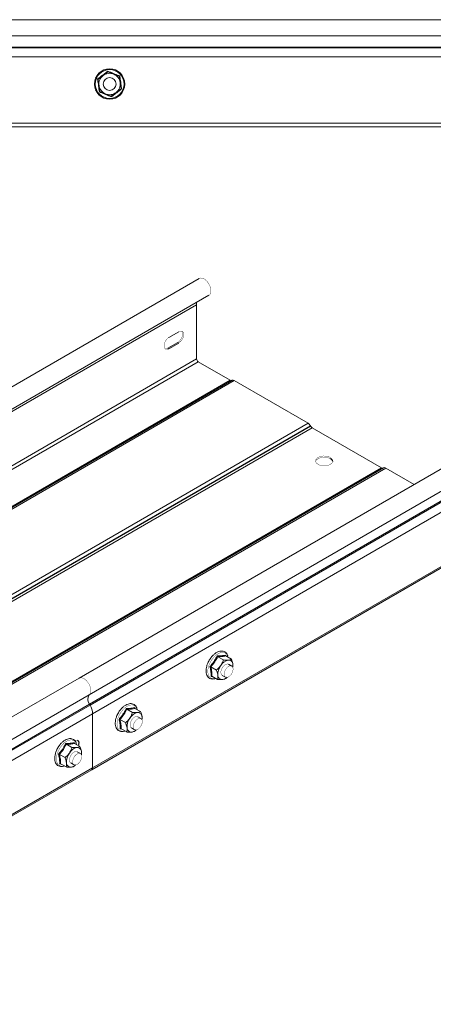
# Model space of a CAD drawing. Header units: millimetres. Extents: x 206 to 1133, y -1929 to 488.
# Tile 26 of 30: x 621 to 814, y 29 to 488. Entities that reach past the tile are written whole.
import ezdxf

# ---------------------------------------------------------------- set-up
doc = ezdxf.new("R2010")
doc.units = ezdxf.units.MM
doc.linetypes.add('K5LT32768', pattern=[0])
doc.linetypes.add('K5LT32769', pattern=[0])

msp = doc.modelspace()

# ---------------------------------------------------------------- linework, layer by layer
at = {"color": 7, "linetype": 'K5LT32768', "lineweight": 15}
for p, q in [((849.28, 488.42), (581.28, 488.42)), ((581.28, 480.97), (849.28, 480.97)), ((581.28, 475.66), (849.28, 475.66)), ((581.28, 475.29), (849.28, 475.29)), ((581.28, 471.16), (849.28, 471.16)), ((662.26, 464.14), (659.98, 462.38)), ((662.26, 464.14), (662.22, 464.43)), ((662.26, 464.14), (664.93, 463.04)), ((657.69, 460.62), (657.42, 460.73)), ((659.98, 462.38), (657.69, 460.62)), ((658.07, 457.76), (657.69, 460.62)), ((664.93, 463.04), (667.6, 461.95)), ((667.6, 461.95), (667.83, 462.12)), ((667.6, 461.95), (667.99, 459.08)), ((658.46, 454.9), (658.07, 457.76)), ((658.23, 454.72), (658.46, 454.9)), ((661.13, 453.8), (658.46, 454.9)), ((668.37, 456.22), (666.08, 454.46)), ((667.99, 459.08), (668.37, 456.22)), ((668.64, 456.11), (668.37, 456.22)), ((663.8, 452.7), (661.13, 453.8)), ((666.08, 454.46), (663.8, 452.7)), ((663.83, 452.41), (663.8, 452.7)), ((581.28, 440.22), (849.28, 440.22)), ((581.28, 438.42), (849.28, 438.42)), ((704.88, 367.76), (515.37, 258.36)), ((519.92, 250.48), (709.43, 359.88)), ((703.64, 355.47), (703.64, 330.21)), ((695.33, 342.92), (690.73, 340.27)), ((690.24, 335.25), (694.83, 337.9)), ((690.24, 335.25), (690.73, 334.96)), ((690.73, 334.96), (695.33, 337.62)), ((694.83, 337.9), (695.33, 337.62)), ((704.41, 328.86), (719.33, 320.25)), ((529.82, 210.85), (719.33, 320.25)), ((530.65, 210.83), (720.16, 320.22)), ((531.75, 210.72), (721.26, 320.12)), ((721.26, 320.12), (755.73, 300.21)), ((566.23, 190.81), (755.73, 300.21)), ((567.33, 189.65), (756.83, 299.05)), ((567.41, 189.51), (756.92, 298.91)), ((756.83, 299.05), (756.92, 298.91)), ((568.16, 188.72), (757.67, 298.12)), ((757.67, 298.12), (790.04, 279.43)), ((838.27, 290.75), (648.77, 181.35)), ((653.52, 173.61), (843.03, 283.01)), ((600.53, 170.03), (790.04, 279.43)), ((601.36, 170), (790.87, 279.4)), ((602.46, 169.9), (791.97, 279.29)), ((653.65, 169.2), (843.15, 278.6)), ((653.89, 168.76), (843.39, 278.16)), ((791.97, 279.29), (805.2, 271.66)), ((655.06, 164.72), (844.56, 274.12)), ((654.68, 138.63), (844.19, 248.03)), ((655.06, 139.45), (844.56, 248.85)), ((710.09, 190.51), (709.98, 190.37)), ((713.53, 191.34), (716.14, 189.84)), ((717.21, 192.12), (717.32, 191.67)), ((717.31, 191.73), (719.91, 190.22)), ((718.27, 191.17), (718.11, 191.71)), ((710.3, 186.6), (712.91, 185.09)), ((720.09, 186.98), (718.61, 187.83)), ((720.61, 187.8), (720.55, 186.4)), ((648.77, 181.35), (459.26, 71.95)), ((710.96, 182.17), (710.41, 182.15)), ((710.84, 182.24), (713.45, 180.74)), ((715.61, 182.64), (717.09, 181.78)), ((464.02, 64.21), (653.52, 173.61)), ((464.14, 59.8), (653.65, 169.2)), ((464.39, 59.37), (653.89, 168.76)), ((653.89, 168.76), (653.65, 169.2)), ((667.66, 166.02), (667.55, 165.88)), ((671.11, 166.85), (673.71, 165.35)), ((674.78, 167.63), (674.9, 167.17)), ((674.88, 167.24), (677.49, 165.73)), ((675.84, 166.68), (675.68, 167.21)), ((465.55, 55.32), (655.06, 164.72)), ((655.06, 139.45), (655.06, 164.72)), ((667.87, 162.11), (670.48, 160.6)), ((677.66, 162.48), (676.18, 163.34)), ((678.18, 163.31), (678.13, 161.91)), ((668.54, 157.68), (667.99, 157.66)), ((668.42, 157.75), (671.02, 156.24)), ((673.18, 158.14), (674.66, 157.29)), ((639.38, 149.69), (639.26, 149.55)), ((642.82, 150.52), (645.43, 149.02)), ((646.5, 151.3), (646.6, 150.9)), ((646.6, 150.91), (649.2, 149.4)), ((647.56, 150.35), (647.4, 150.89)), ((649.38, 146.16), (647.9, 147.01)), ((649.9, 146.98), (649.84, 145.58)), ((639.59, 145.78), (642.2, 144.27)), ((465.18, 29.23), (654.68, 138.63)), ((465.55, 30.05), (655.06, 139.45)), ((640.25, 141.35), (639.7, 141.33)), ((640.13, 141.42), (642.74, 139.91)), ((644.9, 141.82), (646.38, 140.96))]:
    msp.add_line(p, q, dxfattribs=at)
at = {"color": 8, "linetype": 'K5LT32769', "lineweight": 15, "true_color": 0x808080}
for p, q in [((580.26, 284.25), (703.64, 355.47)), ((583.03, 260.58), (703.64, 330.21)), ((583.81, 259.24), (704.41, 328.86))]:
    msp.add_line(p, q, dxfattribs=at)
at = {"color": 7, "linetype": 'K5LT32768', "const_width": 0.15}
for points in [[(709.43, 359.88), (709.53, 359.94), (710.05, 360.52), (710.33, 361.37), (710.35, 362.42), (710.11, 363.58), (709.63, 364.75), (708.95, 365.86), (708.13, 366.79), (707.23, 367.49), (706.32, 367.89), (705.47, 367.96), (704.88, 367.76)], [(690.73, 340.27), (689.94, 339.66), (689.25, 338.8), (688.74, 337.8), (688.47, 336.77), (688.47, 335.85), (688.74, 335.14), (689.25, 334.73), (689.94, 334.67), (690.73, 334.96)], [(694.83, 337.9), (695.62, 338.52), (696.31, 339.38), (696.82, 340.38), (697.1, 341.4), (697.1, 342.32), (696.82, 343.03), (696.69, 343.2)], [(695.33, 337.62), (696.11, 338.23), (696.8, 339.09), (697.32, 340.09), (697.59, 341.12), (697.59, 342.04), (697.32, 342.75), (696.8, 343.16), (696.11, 343.22), (695.33, 342.92)], [(688.88, 334.98), (689.45, 334.96), (690.24, 335.25)], [(766.07, 284.28), (765.11, 284.69), (763.99, 284.92), (762.8, 284.95), (761.65, 284.77), (760.64, 284.4), (759.86, 283.88), (759.38, 283.25), (759.25, 282.56), (759.47, 281.89), (760.03, 281.28), (760.87, 280.79), (761.92, 280.47), (763.1, 280.34), (764.28, 280.42), (765.37, 280.7), (766.28, 281.14), (766.91, 281.73), (767.22, 282.39), (767.17, 283.08), (766.78, 283.73), (766.07, 284.28)], [(766.07, 283.71), (765.11, 284.12), (763.99, 284.35), (762.8, 284.37), (761.65, 284.2), (760.64, 283.83), (759.86, 283.31), (759.38, 282.68), (759.28, 282.36)], [(715.81, 186.43), (715.31, 185.51), (715.03, 184.56), (715, 183.7), (715.23, 183.01), (715.61, 182.64)], [(718.61, 187.83), (718.54, 187.87), (717.91, 187.97), (717.19, 187.73), (716.46, 187.2), (715.81, 186.43)], [(716.47, 183.15), (716.6, 184.06), (716.97, 185.01), (717.53, 185.89), (718.22, 186.58), (718.96, 187), (719.65, 187.11), (720.22, 186.89), (720.58, 186.37), (720.71, 185.6), (720.58, 184.69), (720.22, 183.74), (719.65, 182.87), (718.96, 182.18), (718.22, 181.75), (717.53, 181.64), (716.97, 181.87), (716.6, 182.39), (716.47, 183.15)], [(653.52, 173.61), (654, 174.24), (654.24, 175.12), (654.22, 176.19), (653.94, 177.36), (653.43, 178.53), (652.72, 179.61), (651.88, 180.52), (650.97, 181.17), (650.07, 181.51), (649.24, 181.53), (648.77, 181.35)], [(653.52, 173.61), (654, 174.24), (654.24, 175.12), (654.22, 176.19), (653.94, 177.36), (653.43, 178.53), (652.72, 179.61), (651.88, 180.52), (650.97, 181.17), (650.07, 181.51), (649.24, 181.53), (648.77, 181.35)], [(673.38, 161.94), (672.89, 161.02), (672.61, 160.07), (672.58, 159.2), (672.8, 158.52), (673.18, 158.14)], [(676.18, 163.34), (676.11, 163.38), (675.49, 163.47), (674.77, 163.24), (674.04, 162.71), (673.38, 161.94)], [(674.04, 158.66), (674.17, 159.57), (674.54, 160.52), (675.1, 161.39), (675.8, 162.09), (676.53, 162.51), (677.23, 162.62), (677.79, 162.4), (678.16, 161.87), (678.29, 161.11), (678.16, 160.2), (677.79, 159.25), (677.23, 158.38), (676.53, 157.69), (675.8, 157.26), (675.1, 157.15), (674.54, 157.37), (674.17, 157.9), (674.04, 158.66)], [(646.75, 152.17), (647.53, 152.46), (648.23, 152.4), (648.74, 151.99), (649.01, 151.28), (649.01, 150.36), (648.84, 149.62)], [(647.9, 147.01), (647.82, 147.05), (647.2, 147.15), (646.48, 146.91), (645.75, 146.38), (645.1, 145.61)], [(645.1, 145.61), (644.6, 144.69), (644.32, 143.74), (644.29, 142.88), (644.52, 142.19), (644.9, 141.82)], [(645.76, 142.33), (645.89, 143.24), (646.26, 144.19), (646.82, 145.07), (647.51, 145.76), (648.25, 146.18), (648.94, 146.29), (649.51, 146.07), (649.87, 145.55), (650, 144.78), (649.87, 143.87), (649.51, 142.92), (648.94, 142.05), (648.25, 141.36), (647.51, 140.93), (646.82, 140.82), (646.26, 141.04), (645.89, 141.57), (645.76, 142.33)]]:
    msp.add_lwpolyline(points, dxfattribs=at)
at = {"color": 8, "linetype": 'K5LT32769', "true_color": 0x808080, "const_width": 0.15}
for points in [[(718.11, 191.71), (718.08, 191.76), (717.57, 192.6), (716.85, 193.14), (715.95, 193.37), (714.93, 193.27), (713.84, 192.84), (712.74, 192.11), (711.68, 191.11), (710.74, 189.91)], [(710.74, 189.91), (709.95, 188.56), (709.36, 187.14), (708.99, 185.73), (708.89, 184.4), (709.03, 183.22), (709.43, 182.26), (710.05, 181.56), (710.87, 181.17), (711.83, 181.11), (712.54, 181.26)], [(668.31, 165.42), (667.52, 164.07), (666.93, 162.65), (666.57, 161.24), (666.46, 159.91), (666.61, 158.73), (667, 157.76), (667.62, 157.07), (668.44, 156.68), (669.4, 156.62), (670.12, 156.77)], [(675.68, 167.21), (675.66, 167.27), (675.14, 168.11), (674.42, 168.65), (673.52, 168.88), (672.5, 168.77), (671.41, 168.34), (670.31, 167.61), (669.26, 166.62), (668.31, 165.42)], [(647.4, 150.89), (647.37, 150.94), (646.86, 151.78), (646.14, 152.32), (645.24, 152.55), (644.22, 152.45), (643.13, 152.02), (642.03, 151.29), (640.97, 150.29), (640.03, 149.09)], [(640.03, 149.09), (639.24, 147.74), (638.64, 146.32), (638.28, 144.91), (638.17, 143.58), (638.32, 142.4), (638.72, 141.43), (639.34, 140.74), (640.15, 140.35), (641.12, 140.29), (641.83, 140.44)]]:
    msp.add_lwpolyline(points, dxfattribs=at)
at = {"color": 7, "linetype": 'K5LT32768', "lineweight": 15}
for radius in [7.1, 6.73, 3]:
    msp.add_circle((663.03, 458.42), radius, dxfattribs=at)
for centre, radius, start, end in [((663.03, 458.42), 5, 127.6306, 187.6306), ((663.03, 458.42), 5, 67.6306, 127.6306), ((663.03, 458.42), 5, 7.6306, 67.6306), ((663.03, 458.42), 5, 187.6306, 247.6306), ((663.03, 458.42), 5, 307.6306, 7.6306), ((663.03, 458.42), 5, 247.6306, 307.6306), ((707.49, 355.53), 3.86, 163.4878, 180.8556), ((705.32, 330.28), 1.69, 182.6063, 237.3938), ((719.76, 320.86), 0.754, 234.383, 294.3126), ((720.61, 319.22), 1.11, 54.3821, 114.3137), ((754.05, 297.52), 3.17, 28.8557, 58.0452), ((758.81, 299.95), 2.16, 208.8558, 238.0453), ((765.21, 281.82), 2.08, 15.09, 65.4336), ((790.48, 280.04), 0.754, 234.3819, 294.3141), ((791.32, 278.4), 1.11, 54.3816, 114.3142), ((719.65, 184.48), 5.44, 102.676, 149.7319), ((718.63, 187.81), 1.98, 359.6328, 95.1049), ((720.63, 183.07), 7.04, 143.8424, 183.2246), ((715.63, 187.25), 5.01, 350.2794, 6.2664), ((715.58, 182.66), 1.98, 179.6328, 275.1049), ((715.13, 184.7), 4.06, 278.8643, 311.431), ((656.57, 171.49), 3.72, 145.2364, 218.0457), ((646.48, 164.44), 8.59, 1.8773, 30.283), ((678.21, 158.57), 7.04, 143.8424, 183.2246), ((677.22, 159.99), 5.44, 102.6758, 149.7321), ((676.2, 163.32), 1.98, 359.6325, 95.1061), ((673.2, 162.76), 5.01, 350.2803, 6.2655), ((673.16, 158.17), 1.98, 179.6328, 275.1049), ((672.71, 160.21), 4.06, 278.8641, 311.4311), ((646.11, 150.98), 2.48, 334.331, 36.2526), ((648.93, 143.66), 5.44, 102.6759, 149.732), ((647.92, 146.99), 1.98, 359.633, 95.1056), ((644.91, 146.43), 5.02, 350.2827, 6.2631), ((649.92, 142.25), 7.04, 143.8424, 183.2246), ((662.21, 146.12), 2.8, 286.3431, 313.6515), ((644.87, 141.84), 1.98, 179.6328, 275.1049), ((644.42, 143.88), 4.06, 278.8641, 311.4311), ((654.18, 139.36), 0.887, 305.0144, 6.2978), ((633.93, 129.79), 2.8, 286.3431, 313.6515)]:
    msp.add_arc(centre, radius, start, end, dxfattribs=at)
for points, knots in [([(657.42, 460.73), (657.61, 460.87), (658.55, 461.59), (660.18, 462.83), (661.58, 463.93), (662.22, 464.43)], [0, 0, 0, 0, 0.118083, 0.592258, 1, 1, 1, 1]), ([(662.22, 464.43), (662.44, 464.34), (663.53, 463.88), (665.42, 463.09), (667.07, 462.43), (667.83, 462.12)], [0, 0, 0, 0, 0.118083, 0.592258, 1, 1, 1, 1]), ([(658.23, 454.72), (658.2, 454.95), (658.05, 456.13), (657.79, 458.16), (657.54, 459.92), (657.42, 460.73)], [0, 0, 0, 0, 0.118083, 0.592258, 1, 1, 1, 1]), ([(667.83, 462.12), (667.86, 461.89), (668.01, 460.71), (668.27, 458.68), (668.52, 456.92), (668.64, 456.11)], [0, 0, 0, 0, 0.118083, 0.592258, 1, 1, 1, 1]), ([(663.83, 452.41), (663.62, 452.5), (662.52, 452.96), (660.64, 453.75), (658.99, 454.41), (658.23, 454.72)], [0, 0, 0, 0, 0.118083, 0.592258, 1, 1, 1, 1]), ([(668.64, 456.11), (668.45, 455.97), (667.51, 455.25), (665.88, 454.01), (664.48, 452.91), (663.83, 452.41)], [0, 0, 0, 0, 0.118083, 0.592258, 1, 1, 1, 1]), ([(718.18, 191.82), (718.17, 191.87), (718.07, 192.29), (717.66, 192.91), (716.94, 193.59), (716.05, 193.95), (715.07, 194.02), (714.03, 193.8), (712.96, 193.31), (711.88, 192.55), (710.9, 191.61), (710.35, 190.86), (710.09, 190.51)], [0, 0, 0, 0, 0.014897, 0.129572, 0.2406, 0.34747, 0.453251, 0.561327, 0.672993, 0.78665, 0.900533, 1, 1, 1, 1]), ([(709.06, 188.72), (709, 188.61), (708.71, 188.05), (708.37, 186.99), (708.09, 185.63), (708.05, 184.33), (708.26, 183.17), (708.71, 182.18), (709.4, 181.45), (710.26, 181.01), (711.22, 180.89), (712.02, 180.96), (712.49, 181.16), (712.61, 181.22)], [0, 0, 0, 0, 0.027539, 0.133327, 0.239485, 0.346254, 0.453707, 0.560843, 0.665176, 0.765356, 0.863841, 0.963664, 1, 1, 1, 1]), ([(709.98, 190.37), (709.83, 190.15), (709.48, 189.62), (709.21, 189.05), (709.06, 188.72)], [0, 0, 0, 0, 0.416563, 1, 1, 1, 1]), ([(709.84, 186.73), (710.01, 186.91), (710.82, 187.79), (712.08, 189.41), (712.87, 190.99), (713.24, 191.72)], [0, 0, 0, 0, 0.118083, 0.592258, 1, 1, 1, 1]), ([(713.53, 191.34), (713.1, 190.51), (712.21, 188.82), (710.94, 187.35), (710.3, 186.6)], [0, 0, 0, 0, 0.492149, 1, 1, 1, 1]), ([(713.24, 191.72), (713.42, 191.71), (714.34, 191.7), (715.78, 191.77), (716.76, 192.01), (717.21, 192.12)], [0, 0, 0, 0, 0.118083, 0.592258, 1, 1, 1, 1]), ([(713.53, 191.34), (713.51, 191.36), (713.45, 191.4), (713.37, 191.49), (713.29, 191.6), (713.26, 191.68), (713.24, 191.72), (713.24, 191.72)], [0, 0, 0, 0, 0.236183, 0.471397, 0.732465, 0.992086, 1, 1, 1, 1]), ([(717.31, 191.73), (716.78, 191.61), (715.71, 191.38), (714.27, 191.35), (713.53, 191.34)], [0, 0, 0, 0, 0.492147, 1, 1, 1, 1]), ([(716.14, 189.84), (716.07, 189.6), (715.79, 188.7), (715.31, 187.85), (714.95, 187.22)], [0, 0, 0, 0, 0.263254, 1, 1, 1, 1]), ([(716.14, 189.84), (716.89, 189.78), (717.73, 189.72), (718.38, 189.78), (718.45, 189.79)], [0, 0, 0, 0, 0.896036, 1, 1, 1, 1]), ([(717.31, 191.73), (717.28, 191.75), (717.23, 191.79), (717.19, 191.89), (717.18, 192), (717.2, 192.08), (717.21, 192.12), (717.21, 192.12)], [0, 0, 0, 0, 0.236187, 0.471402, 0.732478, 0.992084, 1, 1, 1, 1]), ([(718.45, 189.79), (718.91, 189.87), (719.49, 189.98), (719.84, 190.18), (719.91, 190.22)], [0, 0, 0, 0, 0.801463, 1, 1, 1, 1]), ([(719.91, 190.22), (720.19, 189.47), (720.5, 188.63), (720.6, 187.88), (720.61, 187.8)], [0, 0, 0, 0, 0.896038, 1, 1, 1, 1]), ([(710.41, 182.15), (710.42, 182.31), (710.46, 183.13), (710.38, 184.62), (710.02, 186.06), (709.84, 186.73)], [0, 0, 0, 0, 0.118083, 0.592258, 1, 1, 1, 1]), ([(710.3, 186.6), (710.27, 186.61), (710.21, 186.65), (710.09, 186.69), (709.97, 186.72), (709.88, 186.73), (709.85, 186.73), (709.84, 186.73)], [0, 0, 0, 0, 0.236185, 0.471399, 0.732464, 0.992092, 1, 1, 1, 1]), ([(710.3, 186.6), (710.48, 185.83), (710.85, 184.27), (710.85, 182.92), (710.84, 182.24)], [0, 0, 0, 0, 0.492148, 1, 1, 1, 1]), ([(714.95, 187.22), (714.86, 187.1), (714.32, 186.33), (713.58, 185.64), (712.93, 185.12), (712.91, 185.09)], [0, 0, 0, 0, 0.148488, 0.96557, 1, 1, 1, 1]), ([(713.6, 182.67), (713.47, 183.3), (713.31, 184.09), (712.97, 184.93), (712.91, 185.09)], [0, 0, 0, 0, 0.801462, 1, 1, 1, 1]), ([(710.41, 182.15), (710.42, 182.15), (710.45, 182.18), (710.52, 182.23), (710.64, 182.27), (710.75, 182.28), (710.81, 182.25), (710.84, 182.24)], [0, 0, 0, 0, 0.007915, 0.267522, 0.528597, 0.763812, 1, 1, 1, 1]), ([(713.45, 180.74), (713.56, 181.26), (713.69, 181.85), (713.61, 182.59), (713.6, 182.67)], [0, 0, 0, 0, 0.896038, 1, 1, 1, 1]), ([(715.76, 180.68), (715.19, 180.66), (714.47, 180.64), (713.62, 180.72), (713.45, 180.74)], [0, 0, 0, 0, 0.801463, 1, 1, 1, 1]), ([(717.22, 181.12), (716.86, 180.95), (716.46, 180.76), (715.83, 180.69), (715.76, 180.68)], [0, 0, 0, 0, 0.896035, 1, 1, 1, 1]), ([(717.91, 181.79), (717.71, 181.58), (717.5, 181.34), (717.25, 181.14), (717.22, 181.12)], [0, 0, 0, 0, 0.893793, 1, 1, 1, 1]), ([(667.55, 165.88), (667.4, 165.66), (667.06, 165.13), (666.79, 164.56), (666.63, 164.23)], [0, 0, 0, 0, 0.416566, 1, 1, 1, 1]), ([(667.42, 162.24), (667.58, 162.42), (668.4, 163.3), (669.65, 164.92), (670.45, 166.5), (670.82, 167.23)], [0, 0, 0, 0, 0.118083, 0.592256, 1, 1, 1, 1]), ([(675.75, 167.33), (675.74, 167.38), (675.64, 167.8), (675.23, 168.42), (674.52, 169.1), (673.62, 169.46), (672.65, 169.53), (671.61, 169.31), (670.53, 168.82), (669.46, 168.05), (668.47, 167.12), (667.92, 166.37), (667.66, 166.02)], [0, 0, 0, 0, 0.014897, 0.129573, 0.2406, 0.347469, 0.453251, 0.561327, 0.672994, 0.786652, 0.900534, 1, 1, 1, 1]), ([(671.11, 166.85), (670.67, 166.02), (669.78, 164.33), (668.52, 162.86), (667.87, 162.11)], [0, 0, 0, 0, 0.492147, 1, 1, 1, 1]), ([(670.82, 167.23), (671, 167.22), (671.92, 167.21), (673.36, 167.27), (674.33, 167.52), (674.78, 167.63)], [0, 0, 0, 0, 0.118083, 0.592257, 1, 1, 1, 1]), ([(671.11, 166.85), (671.08, 166.87), (671.02, 166.91), (670.94, 167), (670.87, 167.11), (670.83, 167.19), (670.82, 167.22), (670.82, 167.23)], [0, 0, 0, 0, 0.236185, 0.4714, 0.732463, 0.992089, 1, 1, 1, 1]), ([(674.88, 167.24), (674.36, 167.12), (673.29, 166.88), (671.84, 166.86), (671.11, 166.85)], [0, 0, 0, 0, 0.492148, 1, 1, 1, 1]), ([(673.71, 165.35), (673.64, 165.11), (673.37, 164.21), (672.88, 163.36), (672.52, 162.73)], [0, 0, 0, 0, 0.263254, 1, 1, 1, 1]), ([(673.71, 165.35), (674.46, 165.29), (675.3, 165.23), (675.96, 165.29), (676.03, 165.3)], [0, 0, 0, 0, 0.896044, 1, 1, 1, 1]), ([(674.88, 167.24), (674.86, 167.26), (674.81, 167.3), (674.77, 167.39), (674.75, 167.51), (674.77, 167.59), (674.78, 167.63), (674.78, 167.63)], [0, 0, 0, 0, 0.236183, 0.471399, 0.732458, 0.992106, 1, 1, 1, 1]), ([(676.03, 165.3), (676.49, 165.38), (677.06, 165.49), (677.42, 165.69), (677.49, 165.73)], [0, 0, 0, 0, 0.80146, 1, 1, 1, 1]), ([(677.49, 165.73), (677.76, 164.98), (678.07, 164.14), (678.17, 163.39), (678.18, 163.31)], [0, 0, 0, 0, 0.896037, 1, 1, 1, 1]), ([(666.63, 164.23), (666.57, 164.11), (666.28, 163.56), (665.94, 162.5), (665.66, 161.14), (665.63, 159.84), (665.83, 158.67), (666.28, 157.69), (666.97, 156.96), (667.83, 156.51), (668.79, 156.39), (669.59, 156.47), (670.06, 156.67), (670.19, 156.73)], [0, 0, 0, 0, 0.027539, 0.133326, 0.239485, 0.346254, 0.453706, 0.560842, 0.665175, 0.765355, 0.863839, 0.963663, 1, 1, 1, 1]), ([(667.99, 157.66), (668, 157.82), (668.04, 158.64), (667.96, 160.13), (667.59, 161.57), (667.42, 162.24)], [0, 0, 0, 0, 0.118084, 0.592259, 1, 1, 1, 1]), ([(667.87, 162.11), (667.84, 162.12), (667.78, 162.15), (667.66, 162.19), (667.54, 162.22), (667.46, 162.24), (667.42, 162.24), (667.42, 162.24)], [0, 0, 0, 0, 0.236185, 0.471399, 0.732464, 0.992092, 1, 1, 1, 1]), ([(667.87, 162.11), (668.06, 161.34), (668.43, 159.78), (668.42, 158.43), (668.42, 157.75)], [0, 0, 0, 0, 0.492148, 1, 1, 1, 1]), ([(672.52, 162.73), (672.44, 162.61), (671.89, 161.84), (671.16, 161.14), (670.51, 160.62), (670.48, 160.6)], [0, 0, 0, 0, 0.148489, 0.965573, 1, 1, 1, 1]), ([(667.99, 157.66), (667.99, 157.66), (668.02, 157.69), (668.1, 157.74), (668.21, 157.78), (668.33, 157.78), (668.39, 157.76), (668.42, 157.75)], [0, 0, 0, 0, 0.007937, 0.267534, 0.528618, 0.763825, 1, 1, 1, 1]), ([(671.18, 158.18), (671.04, 158.81), (670.88, 159.6), (670.55, 160.44), (670.48, 160.6)], [0, 0, 0, 0, 0.801462, 1, 1, 1, 1]), ([(671.02, 156.24), (671.14, 156.77), (671.27, 157.36), (671.18, 158.1), (671.18, 158.18)], [0, 0, 0, 0, 0.896038, 1, 1, 1, 1]), ([(673.33, 156.19), (672.76, 156.17), (672.04, 156.15), (671.19, 156.23), (671.02, 156.24)], [0, 0, 0, 0, 0.801458, 1, 1, 1, 1]), ([(674.8, 156.63), (674.44, 156.46), (674.04, 156.27), (673.4, 156.2), (673.33, 156.19)], [0, 0, 0, 0, 0.896036, 1, 1, 1, 1]), ([(675.32, 157.14), (675.18, 156.98), (675.02, 156.8), (674.82, 156.65), (674.8, 156.63)], [0, 0, 0, 0, 0.861524, 1, 1, 1, 1]), ([(647.47, 151), (647.46, 151.05), (647.36, 151.47), (646.95, 152.09), (646.23, 152.77), (645.34, 153.13), (644.36, 153.2), (643.32, 152.98), (642.24, 152.49), (641.17, 151.73), (640.19, 150.79), (639.63, 150.04), (639.38, 149.69)], [0, 0, 0, 0, 0.014897, 0.129572, 0.240599, 0.34747, 0.45325, 0.561327, 0.672994, 0.786651, 0.900534, 1, 1, 1, 1]), ([(638.35, 147.9), (638.29, 147.79), (638, 147.23), (637.66, 146.17), (637.38, 144.81), (637.34, 143.51), (637.55, 142.34), (638, 141.36), (638.69, 140.63), (639.55, 140.19), (640.51, 140.07), (641.31, 140.14), (641.78, 140.34), (641.9, 140.4)], [0, 0, 0, 0, 0.027539, 0.133327, 0.239485, 0.346254, 0.453707, 0.560843, 0.665176, 0.765356, 0.863841, 0.963665, 1, 1, 1, 1]), ([(639.26, 149.55), (639.12, 149.33), (638.77, 148.8), (638.5, 148.23), (638.35, 147.9)], [0, 0, 0, 0, 0.416559, 1, 1, 1, 1]), ([(639.13, 145.91), (639.3, 146.09), (640.11, 146.97), (641.37, 148.59), (642.16, 150.17), (642.53, 150.9)], [0, 0, 0, 0, 0.118083, 0.59226, 1, 1, 1, 1]), ([(642.82, 150.52), (642.39, 149.69), (641.5, 148), (640.23, 146.53), (639.59, 145.78)], [0, 0, 0, 0, 0.49215, 1, 1, 1, 1]), ([(642.53, 150.9), (642.71, 150.89), (643.63, 150.88), (645.07, 150.95), (646.05, 151.19), (646.5, 151.3)], [0, 0, 0, 0, 0.118083, 0.592259, 1, 1, 1, 1]), ([(642.82, 150.52), (642.8, 150.54), (642.74, 150.58), (642.66, 150.67), (642.58, 150.78), (642.55, 150.86), (642.53, 150.9), (642.53, 150.9)], [0, 0, 0, 0, 0.236183, 0.471398, 0.732465, 0.992082, 1, 1, 1, 1]), ([(646.6, 150.91), (646.07, 150.79), (645, 150.55), (643.56, 150.53), (642.82, 150.52)], [0, 0, 0, 0, 0.492146, 1, 1, 1, 1]), ([(645.43, 149.02), (645.36, 148.78), (645.08, 147.88), (644.6, 147.03), (644.24, 146.4)], [0, 0, 0, 0, 0.263254, 1, 1, 1, 1]), ([(645.43, 149.02), (646.18, 148.96), (647.02, 148.9), (647.67, 148.96), (647.74, 148.97)], [0, 0, 0, 0, 0.896035, 1, 1, 1, 1]), ([(646.6, 150.91), (646.57, 150.93), (646.52, 150.97), (646.48, 151.06), (646.47, 151.18), (646.48, 151.26), (646.5, 151.3), (646.5, 151.3)], [0, 0, 0, 0, 0.23619, 0.471403, 0.732461, 0.992106, 1, 1, 1, 1]), ([(647.74, 148.97), (648.2, 149.05), (648.78, 149.16), (649.13, 149.36), (649.2, 149.4)], [0, 0, 0, 0, 0.801467, 1, 1, 1, 1]), ([(649.2, 149.4), (649.48, 148.65), (649.79, 147.81), (649.89, 147.06), (649.9, 146.98)], [0, 0, 0, 0, 0.896037, 1, 1, 1, 1]), ([(639.7, 141.33), (639.71, 141.49), (639.75, 142.31), (639.67, 143.8), (639.3, 145.24), (639.13, 145.91)], [0, 0, 0, 0, 0.118083, 0.592258, 1, 1, 1, 1]), ([(639.59, 145.78), (639.56, 145.79), (639.5, 145.83), (639.38, 145.87), (639.26, 145.9), (639.17, 145.91), (639.14, 145.91), (639.13, 145.91)], [0, 0, 0, 0, 0.236185, 0.471399, 0.732464, 0.992092, 1, 1, 1, 1]), ([(639.59, 145.78), (639.77, 145.01), (640.14, 143.45), (640.14, 142.1), (640.13, 141.42)], [0, 0, 0, 0, 0.492149, 1, 1, 1, 1]), ([(644.24, 146.4), (644.15, 146.28), (643.61, 145.51), (642.87, 144.82), (642.22, 144.3), (642.2, 144.27)], [0, 0, 0, 0, 0.148488, 0.965566, 1, 1, 1, 1]), ([(642.89, 141.85), (642.76, 142.48), (642.6, 143.27), (642.26, 144.11), (642.2, 144.27)], [0, 0, 0, 0, 0.801463, 1, 1, 1, 1]), ([(639.7, 141.33), (639.7, 141.33), (639.74, 141.36), (639.81, 141.41), (639.93, 141.45), (640.04, 141.46), (640.1, 141.43), (640.13, 141.42)], [0, 0, 0, 0, 0.007937, 0.267541, 0.528598, 0.76381, 1, 1, 1, 1]), ([(642.74, 139.91), (642.85, 140.44), (642.98, 141.03), (642.9, 141.77), (642.89, 141.85)], [0, 0, 0, 0, 0.896038, 1, 1, 1, 1]), ([(645.05, 139.86), (644.47, 139.84), (643.76, 139.82), (642.91, 139.9), (642.74, 139.91)], [0, 0, 0, 0, 0.801467, 1, 1, 1, 1]), ([(646.51, 140.3), (646.15, 140.13), (645.75, 139.94), (645.12, 139.87), (645.05, 139.86)], [0, 0, 0, 0, 0.896035, 1, 1, 1, 1]), ([(647.04, 140.81), (646.9, 140.65), (646.73, 140.47), (646.54, 140.32), (646.51, 140.3)], [0, 0, 0, 0, 0.861498, 1, 1, 1, 1])]:
    msp.add_open_spline(points, degree=3, knots=knots, dxfattribs=at)

doc.saveas('drawing.dxf')
